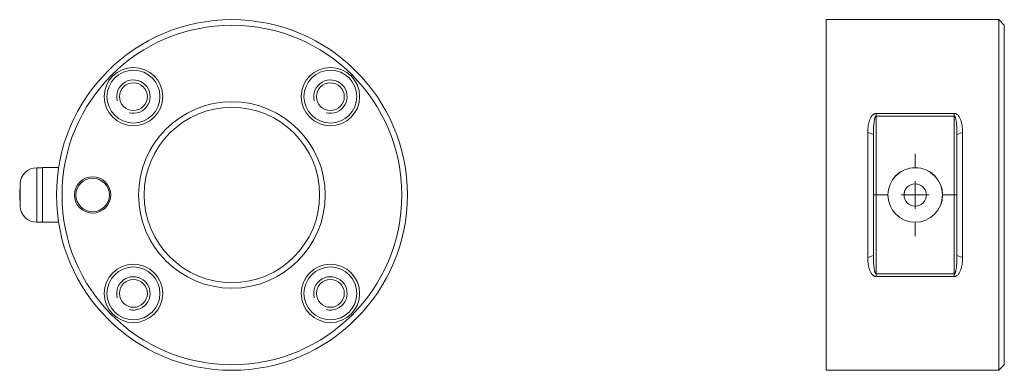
# Model space of a CAD drawing. Header units: millimetres. Extents: x 115 to 292, y 198 to 261.
import ezdxf

# ---------------------------------------------------------------- set-up
doc = ezdxf.new("R2010")
doc.units = ezdxf.units.MM

# ---------------------------------------------------------------- blocks, each defined once
blk = doc.blocks.new('SW_CENTERMARKSYMBOL_0')
at = {"color": 0, "linetype": 'Continuous', "lineweight": 0}
for p, q in [((0, 5), (0, 7.41)), ((0, 0), (0, 2.5)), ((-5, 0), (-7.41, 0)), ((0, 0), (-2.5, 0)), ((0, 0), (0, -2.5)), ((0, 0), (2.5, 0)), ((5, 0), (7.41, 0)), ((0, -5), (0, -7.41))]:
    blk.add_line(p, q, dxfattribs=at)

msp = doc.modelspace()

# ---------------------------------------------------------------- linework, layer by layer
at = {"color": 7, "linetype": 'Continuous', "lineweight": 15}
for p, q in [((290.82, 261.14), (259.82, 261.14)), ((259.82, 261.14), (259.82, 198.14)), ((291.82, 260.14), (290.82, 261.14)), ((290.82, 198.14), (290.82, 261.14)), ((291.82, 260.14), (291.82, 199.14)), ((268.82, 244.29), (282.82, 244.29)), ((268.82, 244.29), (268.82, 243.82)), ((282.82, 244.29), (282.82, 243.82)), ((268.82, 243.82), (268.82, 215.45)), ((282.82, 243.82), (268.82, 243.82)), ((282.82, 215.45), (282.82, 243.82)), ((267.32, 218.42), (267.32, 240.86)), ((267.32, 240.86), (268.32, 240.5)), ((268.32, 240.5), (268.32, 218.77)), ((284.32, 240.86), (283.32, 240.5)), ((283.32, 218.77), (283.32, 240.5)), ((284.32, 240.86), (284.32, 218.42)), ((119.15, 234.54), (118.12, 234.54)), ((122.04, 234.55), (119.15, 234.55)), ((119.15, 232.32), (119.15, 234.55)), ((115.12, 231.64), (115.05, 229.64)), ((119.15, 224.73), (119.15, 232.32)), ((115.05, 229.64), (115.12, 227.63)), ((118.12, 224.74), (119.15, 224.74)), ((119.15, 224.73), (122.04, 224.73)), ((268.32, 218.77), (267.32, 218.42)), ((283.32, 218.77), (284.32, 218.42)), ((268.82, 215.45), (268.82, 214.99)), ((268.82, 215.45), (282.82, 215.45)), ((282.82, 214.99), (268.82, 214.99)), ((282.82, 215.45), (282.82, 214.99)), ((259.82, 198.14), (290.82, 198.14)), ((290.82, 198.14), (291.82, 199.14))]:
    msp.add_line(p, q, dxfattribs=at)
at = {"color": 8, "linetype": 'Continuous', "lineweight": 15}
for p, q in [((118.12, 232.32), (118.12, 234.54)), ((115.12, 230.73), (115.12, 231.64)), ((118.12, 224.74), (118.12, 232.32)), ((115.12, 227.63), (115.12, 230.73))]:
    msp.add_line(p, q, dxfattribs=at)
at = {"color": 7, "linetype": 'Continuous', "lineweight": 15}
for centre, radius in [((153.15, 229.64), 31.5), ((153.15, 229.64), 30.5), ((135.47, 247.31), 5.25), ((135.47, 247.31), 4.75), ((170.83, 247.31), 5.25), ((170.83, 247.31), 4.75), ((135.47, 247.31), 2.5), ((170.83, 247.31), 2.5), ((153.15, 229.64), 16.75), ((153.15, 229.64), 15.75), ((275.82, 229.64), 4.91), ((275.82, 229.64), 4.9), ((128.15, 229.64), 3.25), ((128.15, 229.64), 3), ((275.82, 229.64), 2), ((135.47, 211.96), 5.25), ((135.47, 211.96), 4.75), ((170.83, 211.96), 5.25), ((170.83, 211.96), 4.75), ((135.47, 211.96), 2.5), ((170.83, 211.96), 2.5)]:
    msp.add_circle(centre, radius, dxfattribs=at)
at = {"color": 7, "linetype": 'Continuous', "lineweight": 0}
for centre in [(135.47, 247.31), (170.83, 247.31), (135.47, 211.96), (170.83, 211.96)]:
    msp.add_arc(centre, 3, 255, 195, dxfattribs=at)
at = {"color": 7, "linetype": 'Continuous', "lineweight": 15}
for centre, start, end in [((118.12, 231.54), 90, 178), ((118.12, 227.74), 182, 270)]:
    msp.add_arc(centre, 3, start, end, dxfattribs=at)
for points, knots in [([(267.32, 240.86), (267.32, 240.94), (267.32, 241.12), (267.33, 241.38), (267.34, 241.63), (267.38, 241.96), (267.43, 242.37), (267.55, 242.85), (267.71, 243.32), (267.91, 243.7), (268.12, 243.96), (268.28, 244.1), (268.43, 244.19), (268.55, 244.25), (268.68, 244.28), (268.77, 244.29), (268.82, 244.29)], [0, 0, 0, 0, 0.065444, 0.129091, 0.190978, 0.251148, 0.37607, 0.501232, 0.626905, 0.751824, 0.814355, 0.876555, 0.908396, 0.938415, 0.969594, 1, 1, 1, 1]), ([(282.82, 244.29), (282.84, 244.29), (282.88, 244.29), (282.95, 244.28), (283.01, 244.26), (283.1, 244.24), (283.2, 244.19), (283.35, 244.1), (283.51, 243.96), (283.72, 243.7), (283.92, 243.33), (284.08, 242.86), (284.2, 242.37), (284.27, 241.87), (284.31, 241.37), (284.31, 241.03), (284.32, 240.86)], [0, 0, 0, 0, 0.015217, 0.030493, 0.04597, 0.061783, 0.091851, 0.123775, 0.186227, 0.248204, 0.372496, 0.498187, 0.623958, 0.749156, 0.871048, 1, 1, 1, 1]), ([(268.82, 243.82), (268.81, 243.82), (268.79, 243.82), (268.76, 243.81), (268.73, 243.78), (268.7, 243.75), (268.68, 243.71), (268.64, 243.65), (268.61, 243.56), (268.57, 243.44), (268.51, 243.23), (268.45, 242.89), (268.39, 242.45), (268.36, 241.97), (268.33, 241.5), (268.32, 241), (268.32, 240.67), (268.32, 240.5)], [0, 0, 0, 0, 0.008139, 0.017056, 0.02735, 0.039415, 0.053499, 0.069757, 0.099986, 0.136151, 0.178391, 0.29267, 0.43787, 0.566867, 0.714863, 0.849723, 1, 1, 1, 1]), ([(283.32, 240.5), (283.31, 240.67), (283.31, 241), (283.3, 241.5), (283.28, 241.97), (283.24, 242.45), (283.18, 242.89), (283.12, 243.25), (283.05, 243.5), (283, 243.64), (282.95, 243.73), (282.9, 243.78), (282.86, 243.82), (282.83, 243.82), (282.82, 243.82)], [0, 0, 0, 0, 0.1501372, 0.2848761, 0.4334684, 0.5628961, 0.7077406, 0.8217611, 0.8826767, 0.9301541, 0.9537913, 0.9726779, 0.987575, 1, 1, 1, 1]), ([(268.82, 214.99), (268.79, 214.99), (268.75, 214.99), (268.68, 215), (268.62, 215.01), (268.53, 215.04), (268.43, 215.08), (268.28, 215.17), (268.12, 215.32), (267.91, 215.58), (267.71, 215.95), (267.55, 216.42), (267.43, 216.91), (267.36, 217.4), (267.32, 217.9), (267.32, 218.24), (267.32, 218.42)], [0, 0, 0, 0, 0.015217, 0.030493, 0.04597, 0.061783, 0.091851, 0.123775, 0.186227, 0.248204, 0.372496, 0.498187, 0.623958, 0.749156, 0.871048, 1, 1, 1, 1]), ([(268.32, 218.77), (268.32, 218.6), (268.32, 218.27), (268.33, 217.78), (268.36, 217.31), (268.39, 216.82), (268.45, 216.38), (268.51, 216.02), (268.58, 215.78), (268.64, 215.64), (268.69, 215.54), (268.73, 215.49), (268.77, 215.46), (268.8, 215.45), (268.82, 215.45)], [0, 0, 0, 0, 0.1501372, 0.2848761, 0.4334684, 0.5628961, 0.7077406, 0.8217611, 0.8826767, 0.9301541, 0.9537913, 0.9726779, 0.987575, 1, 1, 1, 1]), ([(282.82, 215.45), (282.83, 215.45), (282.84, 215.45), (282.87, 215.47), (282.9, 215.49), (282.93, 215.52), (282.96, 215.56), (282.99, 215.62), (283.03, 215.71), (283.06, 215.83), (283.12, 216.04), (283.18, 216.38), (283.24, 216.82), (283.28, 217.31), (283.3, 217.78), (283.31, 218.27), (283.31, 218.6), (283.32, 218.77)], [0, 0, 0, 0, 0.0081388, 0.0170559, 0.0273496, 0.0394151, 0.0534993, 0.0697573, 0.0999861, 0.1361508, 0.1783913, 0.2926704, 0.4378697, 0.5668672, 0.7148633, 0.8497226, 1, 1, 1, 1]), ([(284.32, 218.42), (284.32, 218.33), (284.31, 218.15), (284.3, 217.9), (284.29, 217.65), (284.26, 217.32), (284.2, 216.91), (284.08, 216.42), (283.92, 215.95), (283.72, 215.58), (283.51, 215.32), (283.35, 215.17), (283.2, 215.08), (283.08, 215.03), (282.95, 214.99), (282.86, 214.99), (282.82, 214.99)], [0, 0, 0, 0, 0.065444, 0.129091, 0.190978, 0.251148, 0.37607, 0.501232, 0.626905, 0.751824, 0.814355, 0.876555, 0.908396, 0.938415, 0.969594, 1, 1, 1, 1])]:
    msp.add_open_spline(points, degree=3, knots=knots, dxfattribs=at)

# ---------------------------------------------------------------- block references
at = {"color": 7, "linetype": 'Continuous', "lineweight": 0}
msp.add_blockref('SW_CENTERMARKSYMBOL_0', (275.82, 229.64), dxfattribs=at)

doc.saveas('drawing.dxf')
